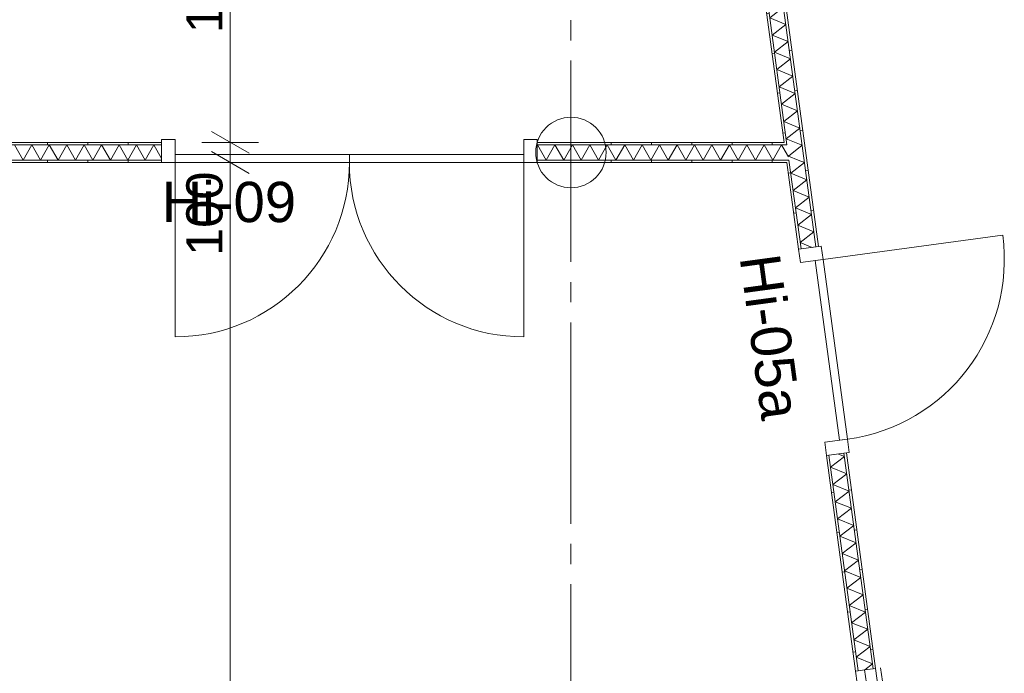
# Model space of a CAD drawing. Header units: millimetres. Extents: x 10 to 584, y 10 to 831.
# Tile 44 of 79: x 267 to 316, y 572 to 604. Entities that reach past the tile are written whole.
import ezdxf
from ezdxf.xclip import XClip

# ---------------------------------------------------------------- set-up
doc = ezdxf.new("R2010")
doc.units = ezdxf.units.MM
doc.header["$MEASUREMENT"] = 0
doc.header["$XCLIPFRAME"] = 0
doc.linetypes.add('B0204', pattern=[13, 10, -1, 1, -1])
for name, color, linetype in [('22 NC Binnenwanden', 7, 'Continuous'), ('22 NC Binnenwanden Deuren', 7, 'Continuous'), ('22 NC Binnenwanden Deurlabels', 7, 'Continuous'), ('22 NC Binnenwanden Doorsnede-arcering', 7, 'Continuous'), ('22 NC Binnenwanden Laagscheidingslijnen', 7, 'Continuous'), ('22 NC Binnenwanden Ramen', 7, 'Continuous'), ('28 Draagconstructies', 7, 'Continuous'), ('73 Keuken', 7, 'Continuous'), ('A Stramien', 7, 'Continuous'), ('Maatvoering 1_ 50_100', 7, 'Continuous')]:
    doc.layers.add(name, color=color, linetype=linetype)
doc.styles.add('GENERATED_STYLE_1', font='txt')
pattern_1 = [(7.7131, (78, 259.1879), (-0.268426, 1.981905), [])]
pattern_2 = [(90, (78, 259.1879), (-2, 0), [])]

# ---------------------------------------------------------------- blocks, each defined once
blk = doc.blocks.new('*X283')
at = {"layer": '22 NC Binnenwanden Doorsnede-arcering', "color": 7, "linetype": 'Continuous', "lineweight": 0}
for p, q in [((302.595, 613.836), (303.28, 614.365)), ((302.826, 614.551), (303.28, 614.365)), ((302.595, 613.836), (303.396, 613.507)), ((302.711, 612.977), (303.396, 613.507)), ((302.711, 612.977), (303.512, 612.649)), ((302.827, 612.119), (303.512, 612.649)), ((302.827, 612.119), (303.629, 611.791)), ((302.944, 611.261), (303.629, 611.791)), ((302.944, 611.261), (303.745, 610.933)), ((303.06, 610.403), (303.745, 610.933)), ((303.06, 610.403), (303.861, 610.074)), ((303.176, 609.545), (303.861, 610.074)), ((303.176, 609.545), (303.977, 609.216)), ((303.292, 608.686), (303.977, 609.216)), ((303.292, 608.686), (304.094, 608.358)), ((303.409, 607.828), (304.094, 608.358)), ((303.409, 607.828), (304.21, 607.5)), ((303.525, 606.97), (304.21, 607.5)), ((303.525, 606.97), (304.326, 606.642)), ((303.641, 606.112), (304.326, 606.642)), ((303.641, 606.112), (304.442, 605.783)), ((303.757, 605.254), (304.442, 605.783)), ((303.757, 605.254), (304.559, 604.925)), ((303.873, 604.396), (304.559, 604.925)), ((303.873, 604.396), (304.675, 604.067)), ((303.99, 603.537), (304.675, 604.067)), ((303.99, 603.537), (304.791, 603.209)), ((304.106, 602.679), (304.791, 603.209)), ((304.106, 602.679), (304.907, 602.351)), ((304.222, 601.821), (304.907, 602.351)), ((304.222, 601.821), (305.023, 601.492)), ((304.338, 600.963), (305.023, 601.492)), ((304.338, 600.963), (305.14, 600.634)), ((304.455, 600.105), (305.14, 600.634)), ((304.455, 600.105), (305.256, 599.776)), ((304.571, 599.246), (305.256, 599.776)), ((304.571, 599.246), (305.372, 598.918)), ((304.687, 598.388), (305.372, 598.918)), ((304.687, 598.388), (305.439, 598.08))]:
    blk.add_line(p, q, dxfattribs=at)
blk = doc.blocks.new('*X284')
at = {"layer": '22 NC Binnenwanden Doorsnede-arcering', "color": 7, "linetype": 'Continuous', "lineweight": 0}
for p, q in [((305.439, 598.08), (305.488, 598.06)), ((304.803, 597.53), (305.488, 598.06)), ((304.803, 597.53), (305.292, 597.33))]:
    blk.add_line(p, q, dxfattribs=at)
blk = doc.blocks.new('*X285')
at = {"layer": '22 NC Binnenwanden Doorsnede-arcering', "color": 7, "linetype": 'Continuous', "lineweight": 0}
for p, q in [((304.92, 596.672), (305.605, 597.202)), ((305.292, 597.33), (305.605, 597.202)), ((304.92, 596.672), (305.721, 596.343)), ((305.036, 595.814), (305.721, 596.343)), ((305.036, 595.814), (305.837, 595.485)), ((305.152, 594.955), (305.837, 595.485)), ((305.152, 594.955), (305.953, 594.627)), ((305.268, 594.097), (305.953, 594.627)), ((305.268, 594.097), (306.07, 593.769)), ((305.384, 593.239), (306.07, 593.769)), ((305.384, 593.239), (305.985, 592.993))]:
    blk.add_line(p, q, dxfattribs=at)
blk = doc.blocks.new('*X286')
at = {"layer": '22 NC Binnenwanden Doorsnede-arcering', "color": 7, "linetype": 'Continuous', "lineweight": 0}
for p, q in [((306.895, 582.083), (307.581, 582.612)), ((307.283, 582.734), (307.581, 582.612)), ((306.895, 582.083), (307.697, 581.754)), ((307.012, 581.224), (307.697, 581.754)), ((307.012, 581.224), (307.813, 580.896)), ((307.128, 580.366), (307.813, 580.896)), ((307.128, 580.366), (307.929, 580.038)), ((307.244, 579.508), (307.929, 580.038)), ((307.244, 579.508), (308.045, 579.18)), ((307.36, 578.65), (308.045, 579.18)), ((307.36, 578.65), (308.162, 578.321)), ((307.477, 577.792), (308.162, 578.321)), ((307.477, 577.792), (308.278, 577.463)), ((307.593, 576.933), (308.278, 577.463)), ((307.593, 576.933), (308.394, 576.605)), ((307.709, 576.075), (308.394, 576.605)), ((307.709, 576.075), (308.51, 575.747)), ((307.825, 575.217), (308.51, 575.747)), ((307.825, 575.217), (308.627, 574.889)), ((307.942, 574.359), (308.627, 574.889)), ((307.942, 574.359), (308.743, 574.03)), ((308.058, 573.501), (308.743, 574.03)), ((308.058, 573.501), (308.859, 573.172)), ((308.174, 572.642), (308.859, 573.172)), ((308.174, 572.642), (308.975, 572.314)), ((308.591, 572.017), (308.975, 572.314))]:
    blk.add_line(p, q, dxfattribs=at)
blk = doc.blocks.new('*X292')
at = {"layer": '22 NC Binnenwanden Doorsnede-arcering', "color": 7, "linetype": 'Continuous', "lineweight": 0}
blk.add_line((304.809, 597.484), (304.645, 597.77), dxfattribs=at)
blk = doc.blocks.new('*X294')
at = {"layer": '22 NC Binnenwanden Doorsnede-arcering', "color": 7, "linetype": 'Continuous', "lineweight": 0}
for p, q in [((266.794, 597.33), (266.36, 598.08)), ((266.794, 597.33), (267.227, 598.08)), ((267.66, 597.33), (267.227, 598.08)), ((267.66, 597.33), (268.093, 598.08)), ((268.526, 597.33), (268.093, 598.08)), ((268.526, 597.33), (268.959, 598.08)), ((269.392, 597.33), (268.959, 598.08)), ((269.392, 597.33), (269.825, 598.08)), ((270.258, 597.33), (269.825, 598.08)), ((270.258, 597.33), (270.691, 598.08)), ((271.124, 597.33), (270.691, 598.08)), ((271.124, 597.33), (271.557, 598.08)), ((271.99, 597.33), (271.557, 598.08)), ((271.99, 597.33), (272.423, 598.08)), ((272.856, 597.33), (272.423, 598.08)), ((272.856, 597.33), (273.289, 598.08)), ((273.673, 597.414), (273.289, 598.08))]:
    blk.add_line(p, q, dxfattribs=at)
blk = doc.blocks.new('*X295')
at = {"layer": '22 NC Binnenwanden Doorsnede-arcering', "color": 7, "linetype": 'Continuous', "lineweight": 0}
for p, q in [((292.323, 598.048), (292.341, 598.08)), ((292.774, 597.33), (292.341, 598.08)), ((292.774, 597.33), (293.207, 598.08)), ((293.64, 597.33), (293.207, 598.08)), ((293.64, 597.33), (294.073, 598.08)), ((294.506, 597.33), (294.073, 598.08)), ((294.506, 597.33), (294.939, 598.08)), ((295.372, 597.33), (294.939, 598.08)), ((295.372, 597.33), (295.805, 598.08)), ((296.238, 597.33), (295.805, 598.08)), ((296.238, 597.33), (296.671, 598.08)), ((297.104, 597.33), (296.671, 598.08)), ((297.104, 597.33), (297.537, 598.08)), ((297.97, 597.33), (297.537, 598.08)), ((297.97, 597.33), (298.403, 598.08)), ((298.836, 597.33), (298.403, 598.08)), ((298.836, 597.33), (299.269, 598.08)), ((299.702, 597.33), (299.269, 598.08)), ((299.702, 597.33), (300.135, 598.08)), ((300.569, 597.33), (300.135, 598.08)), ((300.569, 597.33), (301.002, 598.08)), ((301.435, 597.33), (301.002, 598.08)), ((301.435, 597.33), (301.868, 598.08)), ((302.301, 597.33), (301.868, 598.08)), ((302.301, 597.33), (302.734, 598.08)), ((303.167, 597.33), (302.734, 598.08)), ((303.167, 597.33), (303.6, 598.08)), ((304.033, 597.33), (303.6, 598.08)), ((304.033, 597.33), (304.466, 598.08)), ((304.645, 597.77), (304.466, 598.08))]:
    blk.add_line(p, q, dxfattribs=at)
blk = doc.blocks.new('Drawing_2_2', base_point=(78, 259.188))
at = {"layer": '22 NC Binnenwanden Doorsnede-arcering', "linetype": 'Continuous', "lineweight": 0, "true_color": 0x000000}
h = blk.add_hatch(dxfattribs=at)
h.set_pattern_fill('930_Lijnen_vert_200_0002', color=18, style=0, pattern_type=2)
h.set_pattern_definition(pattern_1)
h.paths.add_polyline_path([(304.712, 598.205), (302.498, 614.551), (302.372, 614.551), (304.586, 598.205)])
h = blk.add_hatch(dxfattribs=at)
h.set_pattern_fill('930_Lijnen_vert_200_0002', color=18, style=0, pattern_type=2)
h.set_pattern_definition(pattern_1)
h.paths.add_polyline_path([(303.255, 614.551), (306.171, 593.018), (306.295, 593.035), (303.381, 614.551)])
h = blk.add_hatch(dxfattribs=at)
h.set_pattern_fill('930_Lijnen_vert_200_0002', color=18, style=0, pattern_type=2)
h.set_pattern_definition(pattern_2)
h.paths.add_polyline_path([(220.176, 598.08), (273.673, 598.08), (273.673, 598.205), (220.176, 598.205)])
h = blk.add_hatch(dxfattribs=at)
h.set_pattern_fill('930_Lijnen_vert_200_0002', color=18, style=0, pattern_type=2)
h.set_pattern_definition(pattern_2)
h.paths.add_polyline_path([(292.323, 598.205), (292.323, 598.08), (304.603, 598.08), (304.586, 598.205)])
h = blk.add_hatch(dxfattribs=at)
h.set_pattern_fill('930_Lijnen_vert_200_0002', color=18, style=0, pattern_type=2)
h.set_pattern_definition(pattern_1)
h.paths.add_polyline_path([(304.729, 598.08), (304.712, 598.205), (304.586, 598.205), (304.603, 598.08)])
h = blk.add_hatch(dxfattribs=at)
h.set_pattern_fill('930_Lijnen_vert_200_0002', color=18, style=0, pattern_type=2)
h.set_pattern_definition(pattern_2)
h.paths.add_polyline_path([(220.176, 597.33), (220.176, 597.205), (273.673, 597.205), (273.673, 597.33)])
h = blk.add_hatch(dxfattribs=at)
h.set_pattern_fill('930_Lijnen_vert_200_0002', color=18, style=0, pattern_type=2)
h.set_pattern_definition(pattern_2)
h.paths.add_polyline_path([(292.323, 597.33), (292.323, 597.205), (304.721, 597.205), (304.704, 597.33)])
h = blk.add_hatch(dxfattribs=at)
h.set_pattern_fill('930_Lijnen_vert_200_0002', color=18, style=0, pattern_type=2)
h.set_pattern_definition(pattern_1)
h.paths.add_polyline_path([(304.847, 597.205), (304.83, 597.33), (304.704, 597.33), (304.721, 597.205)])
h = blk.add_hatch(dxfattribs=at)
h.set_pattern_fill('930_Lijnen_vert_200_0002', color=18, style=0, pattern_type=2)
h.set_pattern_definition(pattern_1)
h.paths.add_polyline_path([(304.721, 597.205), (305.304, 592.901), (305.428, 592.917), (304.847, 597.205)])
h = blk.add_hatch(dxfattribs=at)
h.set_pattern_fill('930_Lijnen_vert_200_0002', color=18, style=0, pattern_type=2)
h.set_pattern_definition(pattern_1)
h.paths.add_polyline_path([(306.692, 582.654), (308.141, 571.956), (308.265, 571.972), (306.816, 582.671)])
h = blk.add_hatch(dxfattribs=at)
h.set_pattern_fill('930_Lijnen_vert_200_0002', color=18, style=0, pattern_type=2)
h.set_pattern_definition(pattern_1)
h.paths.add_polyline_path([(307.559, 582.772), (309.008, 572.073), (309.132, 572.09), (307.683, 582.788)])
at = {"layer": '22 NC Binnenwanden', "color": 1, "linetype": 'Continuous', "lineweight": 0}
for p, q in [((273.673, 598.08), (273.673, 598.205)), ((273.673, 597.33), (273.673, 598.08)), ((292.323, 598.08), (292.323, 598.205)), ((292.323, 597.33), (292.323, 598.08)), ((273.673, 597.205), (273.673, 597.33)), ((292.323, 597.205), (292.323, 597.33)), ((305.304, 592.901), (305.428, 592.917)), ((305.428, 592.917), (306.171, 593.018)), ((306.171, 593.018), (306.295, 593.035)), ((306.692, 582.654), (306.816, 582.671)), ((306.816, 582.671), (307.559, 582.772)), ((307.559, 582.772), (307.683, 582.788)), ((308.265, 571.972), (308.141, 571.956)), ((308.587, 572.016), (308.265, 571.972)), ((309.008, 572.073), (308.587, 572.016)), ((309.132, 572.09), (309.008, 572.073))]:
    blk.add_line(p, q, dxfattribs=at)
at = {"layer": '22 NC Binnenwanden', "color": 1, "linetype": 'Continuous', "lineweight": 0, "flags": 128}
for points in [[(302.372, 614.551), (304.586, 598.205)], [(306.295, 593.035), (303.381, 614.551)], [(273.673, 598.205), (220.176, 598.205)], [(304.586, 598.205), (292.323, 598.205)], [(220.176, 597.205), (273.673, 597.205)], [(292.323, 597.205), (304.721, 597.205)], [(304.721, 597.205), (305.304, 592.901)], [(306.692, 582.654), (308.141, 571.956)], [(309.132, 572.09), (307.683, 582.788)]]:
    blk.add_lwpolyline(points, dxfattribs=at)
at = {"layer": '22 NC Binnenwanden Deuren', "color": 1, "linetype": 'Continuous', "lineweight": 0}
for p, q in [((273.673, 598.345), (274.343, 598.345)), ((273.673, 597.205), (273.673, 598.345)), ((273.673, 598.08), (273.673, 598.205)), ((273.673, 598.08), (273.673, 598.205)), ((273.673, 597.33), (273.673, 598.08)), ((273.673, 597.33), (273.673, 598.08)), ((274.343, 598.345), (274.343, 597.205)), ((291.653, 597.205), (291.653, 598.345)), ((291.653, 598.345), (292.323, 598.345)), ((292.323, 598.345), (292.323, 597.205)), ((292.323, 598.08), (292.323, 598.205)), ((292.323, 598.08), (292.323, 598.205)), ((292.323, 597.33), (292.323, 598.08)), ((292.323, 597.33), (292.323, 598.08)), ((274.343, 597.205), (274.343, 597.605)), ((274.343, 597.605), (282.998, 597.605)), ((291.653, 597.605), (282.998, 597.605)), ((282.998, 597.605), (282.998, 597.205)), ((282.998, 597.605), (282.998, 597.205)), ((291.653, 597.205), (291.653, 597.605)), ((273.673, 597.205), (273.673, 597.33)), ((273.673, 597.205), (273.673, 597.33)), ((274.343, 597.205), (273.673, 597.205)), ((274.343, 597.205), (274.343, 588.55)), ((282.998, 597.205), (274.343, 597.205)), ((282.998, 597.205), (291.653, 597.205)), ((291.653, 597.205), (291.653, 588.55)), ((292.323, 597.205), (291.653, 597.205)), ((292.323, 597.205), (292.323, 597.33)), ((292.323, 597.205), (292.323, 597.33)), ((306.524, 592.39), (315.442, 593.598)), ((305.304, 592.901), (306.434, 593.054)), ((305.304, 592.901), (305.428, 592.917)), ((305.304, 592.901), (305.428, 592.917)), ((305.394, 592.237), (305.304, 592.901)), ((305.428, 592.917), (306.171, 593.018)), ((305.428, 592.917), (306.171, 593.018)), ((306.171, 593.018), (306.295, 593.035)), ((306.171, 593.018), (306.295, 593.035)), ((306.434, 593.054), (306.524, 592.39)), ((306.524, 592.39), (305.394, 592.237)), ((306.524, 592.39), (306.127, 592.336)), ((306.127, 592.336), (307.335, 583.417)), ((307.732, 583.471), (306.524, 592.39)), ((306.602, 583.318), (307.732, 583.471)), ((307.335, 583.417), (307.732, 583.471)), ((307.732, 583.471), (307.822, 582.807)), ((306.692, 582.654), (306.602, 583.318)), ((307.822, 582.807), (306.692, 582.654)), ((306.692, 582.654), (306.816, 582.671)), ((306.692, 582.654), (306.816, 582.671)), ((306.816, 582.671), (307.559, 582.772)), ((306.816, 582.671), (307.559, 582.772)), ((307.559, 582.772), (307.683, 582.788)), ((307.559, 582.772), (307.683, 582.788))]:
    blk.add_line(p, q, dxfattribs=at)
for centre, radius, start, end in [((274.343, 597.205), 8.655, 270, 0), ((291.653, 597.205), 8.655, 180, 270), ((306.524, 592.39), 9, 277.7131, 7.7131)]:
    blk.add_arc(centre, radius, start, end, dxfattribs=at)
at = {"layer": '22 NC Binnenwanden Laagscheidingslijnen', "color": 9, "linetype": 'Continuous', "lineweight": 0}
for p, q in [((302.498, 614.551), (304.729, 598.08)), ((303.255, 614.551), (306.171, 593.018)), ((220.176, 598.08), (273.673, 598.08)), ((292.323, 598.08), (304.603, 598.08)), ((304.729, 598.08), (304.603, 598.08)), ((304.729, 598.08), (304.603, 598.08)), ((220.176, 597.33), (273.673, 597.33)), ((292.323, 597.33), (304.704, 597.33)), ((304.704, 597.33), (304.83, 597.33)), ((304.704, 597.33), (304.83, 597.33)), ((304.83, 597.33), (305.428, 592.917)), ((306.816, 582.671), (308.265, 571.972)), ((307.559, 582.772), (309.008, 572.073))]:
    blk.add_line(p, q, dxfattribs=at)
at = {"layer": '22 NC Binnenwanden Ramen', "color": 1, "linetype": 'Continuous', "lineweight": 0}
for p, q in [((308.265, 571.972), (308.141, 571.956)), ((308.587, 572.016), (308.265, 571.972)), ((309.008, 572.073), (308.587, 572.016)), ((309.008, 572.073), (308.587, 572.016)), ((308.677, 571.352), (308.587, 572.016)), ((309.132, 572.09), (309.008, 572.073)), ((309.132, 572.09), (309.008, 572.073)), ((309.38, 572.123), (309.47, 571.459))]:
    blk.add_line(p, q, dxfattribs=at)
at = {"layer": '22 NC Binnenwanden Ramen', "color": 9, "linetype": 'Continuous', "lineweight": 0}
for p, q in [((308.141, 571.956), (310.557, 554.118)), ((309.132, 572.09), (311.548, 554.253))]:
    blk.add_line(p, q, dxfattribs=at)
at = {"layer": '28 Draagconstructies', "color": 3, "linetype": 'Continuous', "lineweight": 0, "flags": 128}
blk.add_lwpolyline([(292.25, 597.705, 0.414214), (294, 595.955, 0.414214), (295.75, 597.705, 0.414214), (294, 599.455, 0.414214)], format="xyb", close=True, dxfattribs=at)
at = {"layer": 'A Stramien', "color": 9, "linetype": 'B0204', "lineweight": 0}
blk.add_line((294, 784.271), (294, 233.204), dxfattribs=at)
at = {"layer": 'Maatvoering 1_ 50_100', "color": 1, "linetype": 'Continuous', "lineweight": 0}
for p, q in [((277.08, 598.205), (277.08, 615.205)), ((276.143, 598.746), (278.018, 597.664)), ((278.487, 598.205), (275.674, 598.205)), ((277.08, 597.205), (277.08, 598.205)), ((276.143, 597.746), (278.018, 596.664)), ((278.487, 597.205), (275.674, 597.205)), ((277.08, 509.938), (277.08, 597.205))]:
    blk.add_line(p, q, dxfattribs=at)
at = {"layer": '73 Keuken', "color": 4, "linetype": 'Continuous', "lineweight": 0}
for name in ['*X283', '*X294', '*X295', '*X284', '*X292', '*X285', '*X286']:
    blk.add_blockref(name, (0, 0), dxfattribs=at)
at = {"layer": '22 NC Binnenwanden Deurlabels', "color": 2, "linetype": 'Continuous', "lineweight": 0, "insert": (273.673, 596.248), "char_height": 2, "attachment_point": 1, "style": 'GENERATED_STYLE_1'}
blk.add_mtext('\\A1;{\\pql;\\fArial|b0|i0|c0|p38;Hi-09}', dxfattribs=at)
at = {"layer": '22 NC Binnenwanden Deurlabels', "color": 2, "linetype": 'Continuous', "lineweight": 0, "insert": (304.356, 592.772), "char_height": 2, "attachment_point": 1, "rotation": 277.7131, "style": 'GENERATED_STYLE_1'}
blk.add_mtext('\\A1;{\\pql;\\fArial|b0|i0|c0|p38;Hi-05a}', dxfattribs=at)
at = {"layer": 'Maatvoering 1_ 50_100', "color": 2, "linetype": 'Continuous', "lineweight": 0, "char_height": 1.8, "attachment_point": 7, "rotation": 90, "style": 'GENERATED_STYLE_1'}
for s, insert, width in [('\\A1;{\\pql;\\fArial|b0|i0|c0|p38;1.700}', (276.72, 603.627), 6.15497), ('\\A1;{\\pql;\\fArial|b0|i0|c0|p38;100}', (276.72, 592.565), 4.09784)]:
    blk.add_mtext(s, dxfattribs=dict(at, insert=insert, width=width))

msp = doc.modelspace()

# ---------------------------------------------------------------- block references
at = {"color": 4, "linetype": 'Continuous', "lineweight": 0}
ref = msp.add_blockref('Drawing_2_2', (78, 259.188), dxfattribs=at)
XClip(ref).set_block_clipping_path([(30, 141.736842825), (586.5626696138, 806.4087291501)])

doc.saveas('drawing.dxf')
